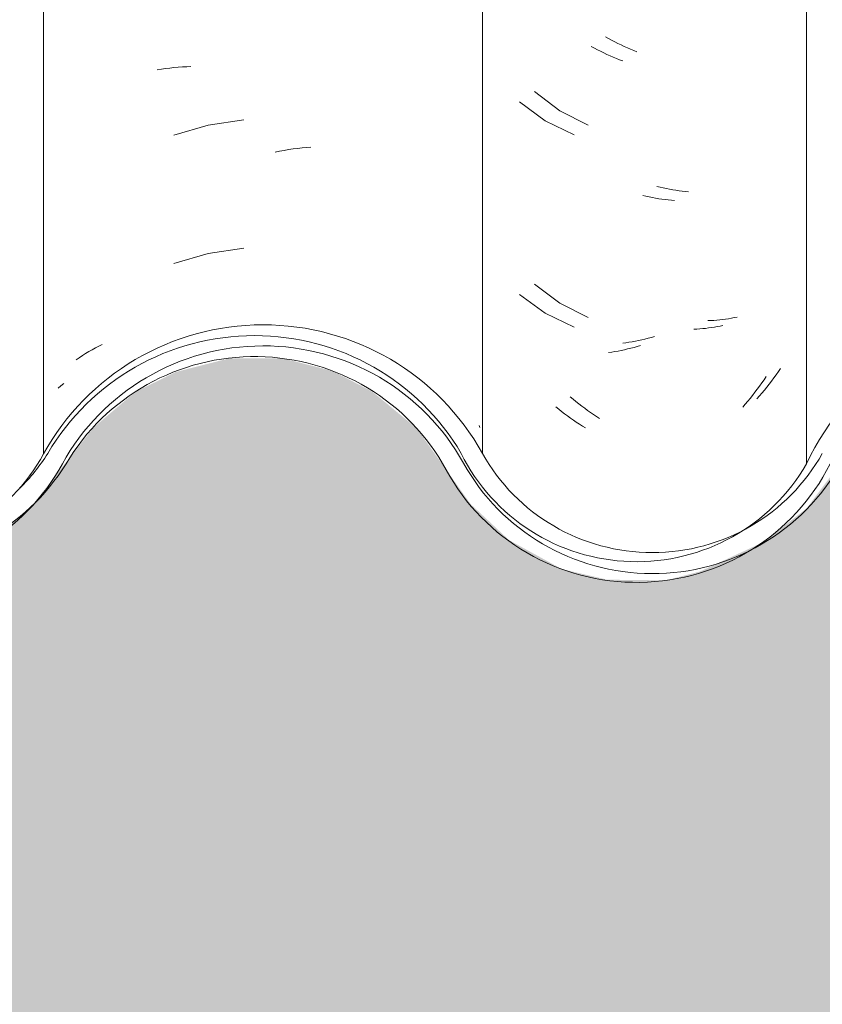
# Model space of a CAD drawing. Header units: metres. Extents: x 10.2 to 107.4, y -18.3 to 5.6.
# Tile 67 of 256: x 16.616 to 16.805, y 2.65 to 2.881. Entities that reach past the tile are written whole.
import ezdxf

# ---------------------------------------------------------------- set-up
doc = ezdxf.new("R2010")
doc.units = ezdxf.units.M
for name, color, linetype, lineweight in [('A-DETL-GENF', 7, 'Continuous', 5), ('A-GLAZ-CWMG', 7, 'Continuous', 5), ('A-WALL', 7, 'Continuous', 5)]:
    doc.layers.add(name, color=color, linetype=linetype, lineweight=lineweight)
pattern_1 = [(0, (32.697, 1.424), (0.4064, 0.10048), [0.01676, -0.28804, 0.01676, -0.28804, -1.626]), (0, (32.697, 1.424), (0.4064, 0.10048), [-0.6096, 0.01676, -0.59284, 0.01676, -0.28804, -0.7112]), (0, (32.697, 1.424), (0.4064, 0.10048), [-1.524, 0.01676, -0.18644, 0.01676, -0.49124]), (120.277, (32.85, 1.474), (-0.2911939, 0.2978186), [0.01663, -0.28565, 0.01663, -1.898]), (120.277, (32.85, 1.474), (-0.2911939, 0.2978186), [-0.3189, -0.28565, 0.01663, -0.58792, -1.008]), (120.277, (32.85, 1.474), (-0.2911939, 0.2978186), [-1.209, 0.01663, -0.28565, 0.01663, -0.68868]), (120.277, (32.85, 1.474), (-0.2911939, 0.2978186), [-1.528, -0.18489, 0.01663, -0.48717]), (239.723, (32.9, 1.675), (-0.11521126, -0.39830183), [0.01663, -0.28565, 0.01663, -1.898]), (239.723, (32.9, 1.675), (-0.11521126, -0.39830183), [-0.3189, -0.28565, 0.01663, -0.58792, -1.008]), (239.723, (32.9, 1.675), (-0.11521126, -0.39830183), [-1.209, 0.01663, -0.28565, 0.01663, -0.68868]), (239.723, (32.9, 1.675), (-0.11521126, -0.39830183), [-1.528, -0.18489, 0.01663, -0.48717])]

# ---------------------------------------------------------------- blocks, each defined once
blk = doc.blocks.new('FP_35-FACHADA 03')
at = {"layer": 'A-GLAZ-CWMG', "color": 9, "true_color": 0xc0c0c0}
for p, q in [((16.65346, 2.8701), (16.65446, 2.87018)), ((16.65446, 2.87018), (16.65546, 2.87024)), ((16.65546, 2.87024), (16.65647, 2.87027)), ((16.64856, 2.86947), (16.64953, 2.86963)), ((16.64953, 2.86963), (16.6505, 2.86978)), ((16.6505, 2.86978), (16.65148, 2.8699)), ((16.65148, 2.8699), (16.65246, 2.87001)), ((16.65246, 2.87001), (16.65346, 2.8701)), ((16.66052, 2.85652), (16.65242, 2.85413)), ((16.66889, 2.85776), (16.66052, 2.85652)), ((16.67625, 2.85018), (16.6773, 2.85039)), ((16.6773, 2.85039), (16.67836, 2.85059)), ((16.67836, 2.85059), (16.67941, 2.85076)), ((16.67941, 2.85076), (16.68046, 2.85091)), ((16.68046, 2.85091), (16.68151, 2.85105)), ((16.68151, 2.85105), (16.68256, 2.85116)), ((16.68256, 2.85116), (16.6836, 2.85126)), ((16.6836, 2.85126), (16.68465, 2.85134)), ((16.66052, 2.82638), (16.65242, 2.82398)), ((16.66889, 2.82762), (16.66052, 2.82638)), ((16.6317, 2.80285), (16.63245, 2.80332)), ((16.63245, 2.80332), (16.63323, 2.80376)), ((16.63323, 2.80376), (16.63401, 2.8042)), ((16.63401, 2.8042), (16.63481, 2.80462)), ((16.63481, 2.80462), (16.63561, 2.80502)), ((16.6295, 2.80139), (16.63022, 2.80189)), ((16.63022, 2.80189), (16.63095, 2.80238)), ((16.63095, 2.80238), (16.6317, 2.80285))]:
    blk.add_line(p, q, dxfattribs=at)
blk = doc.blocks.new('FP_36-FACHADA 03')
at = {"layer": 'A-GLAZ-CWMG', "color": 9, "true_color": 0xc0c0c0}
for p, q in [((16.75456, 2.87684), (16.75383, 2.87725)), ((16.75529, 2.87645), (16.75456, 2.87684)), ((16.75602, 2.87607), (16.75529, 2.87645)), ((16.75676, 2.8757), (16.75602, 2.87607)), ((16.75749, 2.87534), (16.75676, 2.8757)), ((16.75823, 2.875), (16.75749, 2.87534)), ((16.75898, 2.87467), (16.75823, 2.875)), ((16.75972, 2.87435), (16.75898, 2.87467)), ((16.76047, 2.87405), (16.75972, 2.87435)), ((16.76122, 2.87376), (16.76047, 2.87405)), ((16.73713, 2.8644), (16.7431, 2.8599)), ((16.7431, 2.8599), (16.7498, 2.85654)), ((16.76666, 2.84194), (16.7659, 2.84213)), ((16.76741, 2.84177), (16.76666, 2.84194)), ((16.76816, 2.8416), (16.76741, 2.84177)), ((16.76891, 2.84146), (16.76816, 2.8416)), ((16.76965, 2.84132), (16.76891, 2.84146)), ((16.7704, 2.8412), (16.76965, 2.84132)), ((16.77114, 2.84109), (16.7704, 2.8412)), ((16.77188, 2.841), (16.77114, 2.84109)), ((16.77262, 2.84092), (16.77188, 2.841)), ((16.77336, 2.84085), (16.77262, 2.84092)), ((16.73713, 2.81919), (16.7431, 2.81468)), ((16.7431, 2.81468), (16.7498, 2.81133)), ((16.77859, 2.81061), (16.77788, 2.81059)), ((16.7793, 2.81066), (16.77859, 2.81061)), ((16.78, 2.81071), (16.7793, 2.81066)), ((16.7807, 2.81078), (16.78, 2.81071)), ((16.78139, 2.81085), (16.7807, 2.81078)), ((16.78207, 2.81095), (16.78139, 2.81085)), ((16.78275, 2.81105), (16.78207, 2.81095)), ((16.78342, 2.81117), (16.78275, 2.81105)), ((16.78409, 2.81129), (16.78342, 2.81117)), ((16.78475, 2.81143), (16.78409, 2.81129)), ((16.75936, 2.80551), (16.75862, 2.8054)), ((16.76011, 2.80563), (16.75936, 2.80551)), ((16.76086, 2.80577), (16.76011, 2.80563)), ((16.76161, 2.80592), (16.76086, 2.80577)), ((16.76236, 2.80608), (16.76161, 2.80592)), ((16.76311, 2.80626), (16.76236, 2.80608)), ((16.76386, 2.80645), (16.76311, 2.80626)), ((16.76461, 2.80665), (16.76386, 2.80645)), ((16.76536, 2.80687), (16.76461, 2.80665)), ((16.75862, 2.8054), (16.75788, 2.8053)), ((16.79447, 2.79861), (16.79394, 2.79786)), ((16.79498, 2.79937), (16.79447, 2.79861)), ((16.79287, 2.79639), (16.79231, 2.79568)), ((16.79341, 2.79712), (16.79287, 2.79639)), ((16.79394, 2.79786), (16.79341, 2.79712)), ((16.79118, 2.79427), (16.7906, 2.79358)), ((16.79175, 2.79497), (16.79118, 2.79427)), ((16.79231, 2.79568), (16.79175, 2.79497)), ((16.74622, 2.79211), (16.74555, 2.79267)), ((16.74689, 2.79157), (16.74622, 2.79211)), ((16.74757, 2.79103), (16.74689, 2.79157)), ((16.79001, 2.7929), (16.78942, 2.79223)), ((16.7906, 2.79358), (16.79001, 2.7929)), ((16.74826, 2.79051), (16.74757, 2.79103)), ((16.74895, 2.79), (16.74826, 2.79051)), ((16.74964, 2.7895), (16.74895, 2.79)), ((16.75034, 2.78901), (16.74964, 2.7895)), ((16.75105, 2.78854), (16.75034, 2.78901)), ((16.75176, 2.78808), (16.75105, 2.78854)), ((16.75247, 2.78763), (16.75176, 2.78808))]:
    blk.add_line(p, q, dxfattribs=at)
blk = doc.blocks.new('Rectangular Mullion - Telha Fibrocimento - Ondulada-V25-FACHADA 03')
at = {"layer": 'A-GLAZ-CWMG', "true_color": 0xc0c0c0}
h = blk.add_hatch(dxfattribs=at)
h.set_pattern_fill('FP_2', color=9, style=0, pattern_type=2)
h.set_pattern_definition(pattern_1)
h.paths.add_polyline_path([(16.38005, 2.75375), (16.38083, 2.75576), (16.38602, 2.75473), (16.38183, 2.75404)])
h.paths.add_polyline_path([(16.17445, 2.7675), (16.17521, 2.76815), (16.17409, 2.76918), (16.17431, 2.76817)])
h.paths.add_polyline_path([(16.06584, 2.76684), (16.06584, 2.76765), (16.06604, 2.76747)])
h.paths.add_polyline_path([(16.20276, 2.7494), (16.21507, 2.74958), (16.22697, 2.75269), (16.23897, 2.75963), (16.23963, 2.76023), (16.23777, 2.76393), (16.24683, 2.76678), (16.24249, 2.7682), (16.24683, 2.7726), (16.25, 2.77696), (16.25365, 2.77698), (16.26304, 2.78967), (16.27139, 2.79709), (16.28547, 2.80393), (16.29662, 2.8067), (16.31041, 2.8067), (16.32453, 2.80298), (16.33625, 2.79664), (16.34572, 2.78833), (16.36029, 2.76733), (16.37001, 2.75901), (16.38186, 2.75331), (16.39238, 2.75085), (16.40394, 2.75081), (16.41572, 2.75364), (16.42647, 2.75917), (16.4362, 2.76797), (16.44993, 2.78734), (16.46136, 2.79661), (16.47286, 2.80202), (16.48445, 2.80461), (16.49816, 2.80421), (16.51106, 2.80055), (16.52042, 2.79576), (16.53014, 2.78739), (16.54518, 2.7667), (16.55447, 2.75901), (16.56592, 2.7536), (16.57644, 2.75119), (16.5879, 2.75118), (16.60014, 2.75427), (16.61126, 2.76031), (16.61407, 2.76336), (16.60696, 2.7586), (16.59605, 2.75427), (16.59534, 2.75676), (16.59119, 2.75365), (16.58291, 2.75262), (16.5686, 2.75476), (16.56501, 2.75617), (16.56592, 2.75866), (16.56521, 2.75902), (16.55937, 2.76203), (16.55748, 2.75922), (16.54572, 2.7684), (16.53828, 2.77738), (16.54193, 2.77941), (16.53378, 2.79078), (16.52313, 2.79992), (16.50876, 2.80673), (16.49646, 2.80955), (16.48278, 2.8095), (16.4691, 2.80614), (16.45661, 2.79967), (16.44531, 2.78943), (16.43171, 2.77022), (16.42351, 2.76315), (16.41357, 2.75816), (16.40326, 2.75571), (16.38958, 2.75576), (16.38703, 2.75489), (16.38623, 2.75728), (16.38005, 2.7593), (16.37221, 2.7634), (16.36408, 2.77055), (16.34935, 2.79173), (16.33609, 2.80257), (16.32347, 2.80866), (16.30979, 2.81176), (16.29468, 2.81143), (16.28011, 2.80743), (16.26587, 2.79899), (16.25496, 2.78791), (16.24548, 2.77351), (16.24151, 2.7682), (16.23302, 2.76122), (16.22298, 2.75642), (16.21253, 2.75377), (16.2139, 2.75151), (16.20576, 2.75152), (16.19382, 2.75449), (16.1835, 2.75975), (16.17445, 2.7675), (16.17189, 2.77185), (16.16819, 2.77748), (16.16749, 2.77712), (16.16632, 2.77874), (16.16693, 2.77941), (16.15795, 2.79064), (16.15762, 2.78947), (16.15042, 2.79561), (16.13908, 2.80136), (16.12669, 2.80431), (16.12669, 2.80599), (16.11838, 2.80707), (16.10388, 2.80519), (16.1006, 2.80384), (16.10156, 2.80129), (16.09054, 2.79564), (16.09024, 2.79956), (16.0884, 2.79817), (16.09024, 2.79549), (16.08081, 2.78737), (16.07849, 2.79053), (16.06983, 2.77941), (16.07473, 2.7824), (16.07325, 2.77693), (16.06946, 2.77895), (16.06232, 2.77031), (16.05273, 2.76336), (16.0417, 2.75901), (16.02991, 2.75752), (16.01694, 2.75948), (16.00676, 2.7636), (15.99722, 2.77065), (15.98239, 2.78852), (15.98893, 2.77941), (15.98561, 2.77699), (15.99516, 2.76595), (16.00474, 2.75902), (16.00637, 2.76203), (16.01223, 2.75901), (16.01292, 2.75866), (16.01217, 2.7561), (16.0187, 2.75401), (16.03001, 2.75261), (16.03819, 2.75365), (16.04234, 2.75676), (16.04305, 2.75427), (16.05526, 2.75912), (16.06584, 2.76684), (16.08228, 2.78721), (16.09061, 2.79404), (16.10312, 2.79966), (16.11394, 2.80187), (16.12518, 2.8017), (16.13683, 2.79874), (16.14746, 2.79318), (16.15649, 2.78531), (16.17193, 2.76441), (16.181, 2.75706), (16.19305, 2.75162), (16.20125, 2.74974)])
h.paths.add_polyline_path([(16.67138, 2.80707), (16.66857, 2.80429), (16.67488, 2.80431), (16.67377, 2.80519)])
h.paths.add_polyline_path([(16.7669, 2.75151), (16.76464, 2.75416), (16.76574, 2.75425), (16.77737, 2.75706), (16.78072, 2.75892), (16.77024, 2.75642), (16.75876, 2.75659), (16.74713, 2.75986), (16.73938, 2.76379), (16.73083, 2.77128), (16.71656, 2.79087), (16.70628, 2.79967), (16.69208, 2.8064), (16.67969, 2.80921), (16.66638, 2.80919), (16.65139, 2.80519), (16.64044, 2.79958), (16.62992, 2.79053), (16.62079, 2.77693), (16.62283, 2.77875), (16.62625, 2.77693), (16.62773, 2.7824), (16.62283, 2.77941), (16.63195, 2.79053), (16.63381, 2.78737), (16.64324, 2.79549), (16.6414, 2.79817), (16.64337, 2.79958), (16.64361, 2.79568), (16.65456, 2.80129), (16.6536, 2.80384), (16.65796, 2.80533), (16.67259, 2.80691), (16.6799, 2.80596), (16.68009, 2.80421), (16.69388, 2.80045), (16.70342, 2.79561), (16.71062, 2.78947), (16.71119, 2.79064), (16.71989, 2.77936), (16.71932, 2.77874), (16.72049, 2.77712), (16.72143, 2.77712), (16.72745, 2.7675), (16.73816, 2.75891), (16.74898, 2.75388), (16.75946, 2.75152), (16.76529, 2.75151)])
h.paths.add_polyline_path([(15.86057, 2.75171), (15.87427, 2.75363), (15.8861, 2.75847), (15.89668, 2.76648), (15.91248, 2.7861), (15.92222, 2.79309), (15.93341, 2.79745), (15.94535, 2.79892), (15.95806, 2.7971), (15.97013, 2.79178), (15.97714, 2.78739), (15.9665, 2.79623), (15.95427, 2.80202), (15.94473, 2.80384), (15.93142, 2.80202), (15.91737, 2.79572), (15.9083, 2.78894), (15.8926, 2.76944), (15.88258, 2.76226), (15.86674, 2.75571), (15.86057, 2.75312)])
h.paths.add_polyline_path([(16.92852, 2.75178), (16.93483, 2.75331), (16.93305, 2.75375), (16.9273, 2.75676), (16.91585, 2.75706), (16.90504, 2.76006), (16.89743, 2.7638), (16.88909, 2.77073), (16.87651, 2.78786), (16.86855, 2.79465), (16.85773, 2.79975), (16.84839, 2.80184), (16.83641, 2.80135), (16.82823, 2.79911), (16.82439, 2.79709), (16.8141, 2.78786), (16.80661, 2.77693), (16.80297, 2.77693), (16.79848, 2.77075), (16.79525, 2.768), (16.79962, 2.76659), (16.79031, 2.76379), (16.79263, 2.76023), (16.79162, 2.75892), (16.79451, 2.7609), (16.80273, 2.7682), (16.81454, 2.78446), (16.82161, 2.79052), (16.82993, 2.79475), (16.83903, 2.79693), (16.84897, 2.79679), (16.85919, 2.79388), (16.8658, 2.79052), (16.87288, 2.78446), (16.88536, 2.76744), (16.89443, 2.75983), (16.90718, 2.75401), (16.9178, 2.75178), (16.92521, 2.75178)])
h.paths.add_polyline_path([(16.93305, 2.75375), (16.93902, 2.75473), (16.93383, 2.75576)])
h.paths.add_polyline_path([(16.94009, 2.75451), (16.9507, 2.75983), (16.95978, 2.76744), (16.96657, 2.77718), (16.96314, 2.78059), (16.95626, 2.77111), (16.94884, 2.76456), (16.93923, 2.75948), (16.93487, 2.75836), (16.93973, 2.75662), (16.93988, 2.75574)])
h.paths.add_polyline_path([(16.58741, 2.75501), (16.59099, 2.75698), (16.58727, 2.75609)])
h.paths.add_polyline_path([(16.03441, 2.75501), (16.03434, 2.7561), (16.03637, 2.75609), (16.0349, 2.75528)])
h.paths.add_polyline_path([(16.61884, 2.76684), (16.61884, 2.76765), (16.61559, 2.77004)])
h.paths.add_polyline_path([(16.72745, 2.7675), (16.72745, 2.76885), (16.72821, 2.76815)])
h.paths.add_polyline_path([(16.11557, 2.80429), (16.11838, 2.80707), (16.12189, 2.8043), (16.11838, 2.80429)])
at = {"layer": 'A-GLAZ-CWMG'}
for p, q in [((16.62185, 2.77928), (16.62185, 4.13453)), ((16.72493, 2.77941), (16.72493, 4.13466))]:
    blk.add_line(p, q, dxfattribs=at)
for centre, major_axis, start_param, end_param in [((16.67342, 2.75157), (0.05869, 0), 0.500225, 2.643944), ((16.67342, 2.75157), (0.05369, 0), 0.502013, 2.643685), ((16.58193, 2.80069), (0.04542, 0), 3.635147, 5.786308), ((16.76485, 2.8012), (0.0456, 0), 3.645908, 5.77887), ((16.58193, 2.80069), (0.05042, 0), 3.63698, 5.786507), ((16.76485, 2.8012), (0.0506, 0), 3.643606, 5.776805)]:
    blk.add_ellipse(centre, major_axis=major_axis, ratio=0.988936, start_param=start_param, end_param=end_param, dxfattribs=at)
for name in ['FP_35-FACHADA 03', 'FP_36-FACHADA 03']:
    blk.add_blockref(name, (0, 0), dxfattribs=at)
blk = doc.blocks.new('FP_42-FACHADA 03')
at = {"layer": 'A-GLAZ-CWMG', "color": 9, "true_color": 0xc0c0c0}
for p, q in [((16.6253, 2.79471), (16.62593, 2.79528)), ((16.62593, 2.79528), (16.62657, 2.79585))]:
    blk.add_line(p, q, dxfattribs=at)
blk = doc.blocks.new('FP_43-FACHADA 03')
at = {"layer": 'A-GLAZ-CWMG', "color": 9, "true_color": 0xc0c0c0}
for p, q in [((16.75123, 2.87461), (16.7505, 2.87501)), ((16.75196, 2.87422), (16.75123, 2.87461)), ((16.7527, 2.87385), (16.75196, 2.87422)), ((16.75343, 2.87349), (16.7527, 2.87385)), ((16.75417, 2.87314), (16.75343, 2.87349)), ((16.75492, 2.8728), (16.75417, 2.87314)), ((16.75566, 2.87248), (16.75492, 2.8728)), ((16.75641, 2.87217), (16.75566, 2.87248)), ((16.75716, 2.87188), (16.75641, 2.87217)), ((16.75791, 2.8716), (16.75716, 2.87188)), ((16.73367, 2.86196), (16.7397, 2.85753)), ((16.7397, 2.85753), (16.74645, 2.85425)), ((16.76335, 2.83983), (16.7626, 2.84001)), ((16.7641, 2.83966), (16.76335, 2.83983)), ((16.76485, 2.8395), (16.7641, 2.83966)), ((16.7656, 2.83936), (16.76485, 2.8395)), ((16.76635, 2.83923), (16.7656, 2.83936)), ((16.76709, 2.83912), (16.76635, 2.83923)), ((16.76783, 2.83902), (16.76709, 2.83912)), ((16.76858, 2.83893), (16.76783, 2.83902)), ((16.76931, 2.83886), (16.76858, 2.83893)), ((16.77005, 2.83879), (16.76931, 2.83886)), ((16.73367, 2.81675), (16.7397, 2.81231)), ((16.7397, 2.81231), (16.74645, 2.80904)), ((16.77528, 2.8086), (16.77457, 2.80857)), ((16.77598, 2.80865), (16.77528, 2.8086)), ((16.77668, 2.80871), (16.77598, 2.80865)), ((16.77737, 2.80878), (16.77668, 2.80871)), ((16.77806, 2.80886), (16.77737, 2.80878)), ((16.77875, 2.80896), (16.77806, 2.80886)), ((16.77942, 2.80907), (16.77875, 2.80896)), ((16.78009, 2.80919), (16.77942, 2.80907)), ((16.78076, 2.80932), (16.78009, 2.80919)), ((16.78142, 2.80946), (16.78076, 2.80932)), ((16.7553, 2.80321), (16.75456, 2.80311)), ((16.75605, 2.80332), (16.7553, 2.80321)), ((16.75679, 2.80345), (16.75605, 2.80332)), ((16.75754, 2.8036), (16.75679, 2.80345)), ((16.75829, 2.80376), (16.75754, 2.8036)), ((16.75904, 2.80393), (16.75829, 2.80376)), ((16.7598, 2.80411), (16.75904, 2.80393)), ((16.76055, 2.80431), (16.7598, 2.80411)), ((16.7613, 2.80452), (16.76055, 2.80431)), ((16.76205, 2.80474), (16.7613, 2.80452)), ((16.7911, 2.7967), (16.79058, 2.79595)), ((16.79161, 2.79746), (16.7911, 2.7967)), ((16.78951, 2.79447), (16.78896, 2.79375)), ((16.79005, 2.79521), (16.78951, 2.79447)), ((16.79058, 2.79595), (16.79005, 2.79521)), ((16.78725, 2.79164), (16.78666, 2.79096)), ((16.78783, 2.79233), (16.78725, 2.79164)), ((16.7884, 2.79304), (16.78783, 2.79233)), ((16.78896, 2.79375), (16.7884, 2.79304)), ((16.74285, 2.78979), (16.74218, 2.79034)), ((16.74353, 2.78925), (16.74285, 2.78979)), ((16.74421, 2.78872), (16.74353, 2.78925)), ((16.78666, 2.79096), (16.78607, 2.79029)), ((16.7449, 2.7882), (16.74421, 2.78872)), ((16.74559, 2.7877), (16.7449, 2.7882)), ((16.74629, 2.78721), (16.74559, 2.7877)), ((16.74699, 2.78673), (16.74629, 2.78721)), ((16.72432, 2.78551), (16.72415, 2.78596)), ((16.7477, 2.78627), (16.74699, 2.78673)), ((16.74842, 2.78582), (16.7477, 2.78627)), ((16.74913, 2.78538), (16.74842, 2.78582))]:
    blk.add_line(p, q, dxfattribs=at)
blk = doc.blocks.new('Rectangular Mullion - Telha Fibrocimento - Ondulada-V38-FACHADA 03')
at = {"layer": 'A-GLAZ-CWMG', "true_color": 0xc0c0c0}
h = blk.add_hatch(dxfattribs=at)
h.set_pattern_fill('FP_2', color=9, style=0, pattern_type=2)
h.set_pattern_definition(pattern_1)
h.paths.add_polyline_path([(16.93305, 2.75375), (16.93383, 2.75576), (16.93902, 2.75473), (16.93483, 2.75404)])
h.paths.add_polyline_path([(16.72745, 2.7675), (16.72821, 2.76815), (16.72709, 2.76918), (16.72731, 2.76817)])
h.paths.add_polyline_path([(16.61884, 2.76684), (16.61884, 2.76765), (16.61904, 2.76747)])
h.paths.add_polyline_path([(16.75576, 2.7494), (16.76807, 2.74958), (16.77997, 2.75269), (16.79197, 2.75963), (16.79263, 2.76023), (16.79077, 2.76393), (16.79983, 2.76678), (16.79549, 2.7682), (16.79983, 2.7726), (16.803, 2.77696), (16.80665, 2.77698), (16.81604, 2.78967), (16.826, 2.79794), (16.83847, 2.80393), (16.84962, 2.8067), (16.86341, 2.8067), (16.87753, 2.80298), (16.88945, 2.79647), (16.89872, 2.78833), (16.91329, 2.76733), (16.92234, 2.75936), (16.93483, 2.75331), (16.94538, 2.75085), (16.95694, 2.75081), (16.96872, 2.75364), (16.97947, 2.75917), (16.9892, 2.76797), (17.00293, 2.78734), (17.01436, 2.79661), (17.02586, 2.80202), (17.03745, 2.80461), (17.05116, 2.80421), (17.06406, 2.80055), (17.07342, 2.79576), (17.08314, 2.78739), (17.09818, 2.7667), (17.10744, 2.75902), (17.11892, 2.7536), (17.12944, 2.75119), (17.14324, 2.75175), (17.15314, 2.75427), (17.16426, 2.76031), (17.16707, 2.76336), (17.15996, 2.7586), (17.14905, 2.75427), (17.14834, 2.75676), (17.14324, 2.75353), (17.13591, 2.75262), (17.1216, 2.75476), (17.11801, 2.75617), (17.11892, 2.75866), (17.11821, 2.75902), (17.11237, 2.76203), (17.11048, 2.75922), (17.09872, 2.7684), (17.09128, 2.77738), (17.09493, 2.77941), (17.08678, 2.79078), (17.07613, 2.79992), (17.06198, 2.80668), (17.04946, 2.80955), (17.03578, 2.8095), (17.0221, 2.80614), (17.00961, 2.79967), (16.9986, 2.78985), (16.98462, 2.77015), (16.97651, 2.76315), (16.96648, 2.75814), (16.95626, 2.75571), (16.94258, 2.75576), (16.94003, 2.75489), (16.93923, 2.75728), (16.93305, 2.7593), (16.92521, 2.7634), (16.91708, 2.77055), (16.90235, 2.79173), (16.88909, 2.80257), (16.87647, 2.80866), (16.86279, 2.81176), (16.84768, 2.81143), (16.83311, 2.80743), (16.81887, 2.79899), (16.80807, 2.78808), (16.79848, 2.77351), (16.79428, 2.768), (16.78602, 2.76122), (16.77598, 2.75642), (16.76553, 2.75377), (16.7669, 2.75151), (16.75876, 2.75152), (16.74682, 2.75449), (16.7365, 2.75975), (16.72745, 2.7675), (16.72489, 2.77185), (16.72119, 2.77748), (16.72049, 2.77712), (16.71932, 2.77874), (16.71993, 2.77941), (16.71095, 2.79064), (16.71062, 2.78947), (16.70342, 2.79561), (16.69208, 2.80136), (16.67969, 2.80431), (16.67969, 2.80599), (16.67138, 2.80707), (16.65688, 2.80519), (16.6536, 2.80384), (16.65456, 2.80129), (16.64354, 2.79564), (16.64324, 2.79956), (16.6414, 2.79817), (16.64324, 2.79549), (16.63381, 2.78737), (16.63149, 2.79053), (16.62283, 2.77941), (16.62773, 2.7824), (16.62625, 2.77693), (16.62246, 2.77895), (16.61532, 2.77031), (16.60393, 2.76265), (16.5947, 2.75901), (16.58291, 2.75752), (16.56994, 2.75948), (16.55976, 2.7636), (16.55022, 2.77065), (16.53539, 2.78852), (16.54193, 2.77941), (16.53861, 2.77699), (16.54816, 2.76595), (16.55774, 2.75902), (16.55937, 2.76203), (16.56523, 2.75901), (16.56592, 2.75866), (16.56517, 2.7561), (16.5717, 2.75401), (16.58301, 2.75261), (16.59119, 2.75365), (16.59534, 2.75676), (16.59605, 2.75427), (16.60826, 2.75912), (16.61884, 2.76684), (16.63565, 2.78752), (16.64361, 2.79404), (16.65612, 2.79966), (16.66694, 2.80187), (16.68032, 2.80116), (16.68983, 2.79874), (16.70046, 2.79318), (16.70949, 2.78531), (16.72493, 2.76441), (16.734, 2.75706), (16.74605, 2.75162), (16.75425, 2.74974)])
h.paths.add_polyline_path([(17.22438, 2.80707), (17.22157, 2.80429), (17.22788, 2.80431), (17.22677, 2.80519)])
h.paths.add_polyline_path([(17.3199, 2.75151), (17.31764, 2.75416), (17.31829, 2.75416), (17.33037, 2.75706), (17.33359, 2.75889), (17.32324, 2.75642), (17.31176, 2.75659), (17.30013, 2.75986), (17.29238, 2.76379), (17.28421, 2.77075), (17.26956, 2.79087), (17.25928, 2.79967), (17.24508, 2.8064), (17.23269, 2.80921), (17.21938, 2.80919), (17.20583, 2.80592), (17.19344, 2.79958), (17.18292, 2.79053), (17.17379, 2.77693), (17.17583, 2.77875), (17.17925, 2.77693), (17.18073, 2.7824), (17.17583, 2.77941), (17.18495, 2.79053), (17.18681, 2.78737), (17.19624, 2.79549), (17.1944, 2.79817), (17.19637, 2.79958), (17.19661, 2.79568), (17.20756, 2.80129), (17.20669, 2.80388), (17.21096, 2.80533), (17.22559, 2.80691), (17.2329, 2.80596), (17.23309, 2.80421), (17.24688, 2.80045), (17.25642, 2.79561), (17.26362, 2.78947), (17.26419, 2.79064), (17.27289, 2.77936), (17.27232, 2.77874), (17.27349, 2.77712), (17.27443, 2.77712), (17.28045, 2.7675), (17.29116, 2.75891), (17.30198, 2.75388), (17.31246, 2.75152), (17.31829, 2.75151)])
h.paths.add_polyline_path([(16.41357, 2.75171), (16.42678, 2.75343), (16.4391, 2.75847), (16.44968, 2.76648), (16.46548, 2.7861), (16.47522, 2.79309), (16.48641, 2.79745), (16.49835, 2.79892), (16.51106, 2.7971), (16.52313, 2.79178), (16.53014, 2.78739), (16.5195, 2.79623), (16.50727, 2.80202), (16.49773, 2.80384), (16.48442, 2.80202), (16.47037, 2.79572), (16.46002, 2.78734), (16.44531, 2.76922), (16.43558, 2.76226), (16.41974, 2.75571), (16.41357, 2.75312)])
h.paths.add_polyline_path([(17.48152, 2.75178), (17.48783, 2.75331), (17.48605, 2.75375), (17.4803, 2.75676), (17.46885, 2.75706), (17.45804, 2.76006), (17.45043, 2.7638), (17.44209, 2.77073), (17.42876, 2.7885), (17.42155, 2.79465), (17.41219, 2.7994), (17.40139, 2.80184), (17.38941, 2.80135), (17.38123, 2.79911), (17.37739, 2.79709), (17.3671, 2.78786), (17.35961, 2.77693), (17.35597, 2.77693), (17.35148, 2.77075), (17.34825, 2.768), (17.35262, 2.76659), (17.34331, 2.76379), (17.34563, 2.76023), (17.34462, 2.75892), (17.34789, 2.76122), (17.35573, 2.7682), (17.36754, 2.78446), (17.37461, 2.79052), (17.38293, 2.79475), (17.39203, 2.79693), (17.40197, 2.79679), (17.41219, 2.79388), (17.4188, 2.79052), (17.42588, 2.78446), (17.43836, 2.76744), (17.44743, 2.75983), (17.46018, 2.75401), (17.4708, 2.75178), (17.47821, 2.75178)])
h.paths.add_polyline_path([(17.48605, 2.75375), (17.49202, 2.75473), (17.48683, 2.75576)])
h.paths.add_polyline_path([(17.49309, 2.75451), (17.5037, 2.75983), (17.51278, 2.76744), (17.51982, 2.77693), (17.51614, 2.78059), (17.50926, 2.77111), (17.50184, 2.76456), (17.49221, 2.75947), (17.48787, 2.75836), (17.49273, 2.75662), (17.49288, 2.75574)])
h.paths.add_polyline_path([(16.58741, 2.75501), (16.58734, 2.7561), (16.58937, 2.75609), (16.5879, 2.75528)])
h.paths.add_polyline_path([(17.14041, 2.75501), (17.14324, 2.7568), (17.14027, 2.75609)])
h.paths.add_polyline_path([(17.17184, 2.76684), (17.17184, 2.76765), (17.16859, 2.77004)])
h.paths.add_polyline_path([(17.28045, 2.7675), (17.28045, 2.76885), (17.28121, 2.76815)])
h.paths.add_polyline_path([(16.66857, 2.80429), (16.67138, 2.80707), (16.67489, 2.8043), (16.67138, 2.80429)])
at = {"layer": 'A-GLAZ-CWMG'}
blk.add_line((16.80108, 2.77698), (16.80108, 4.13223), dxfattribs=at)
for centre, major_axis, start_param, end_param in [((16.8566, 2.75157), (0.06118, 0), 0.478163, 2.708177), ((16.67138, 2.75157), (0.05612, 0), 0.525465, 2.616128), ((16.67138, 2.75157), (0.05114, 0), 0.49447, 2.616374), ((16.58291, 2.80408), (0.04708, 0), 5.499318, 5.724685), ((16.76115, 2.79935), (0.04589, 0), 3.596619, 5.767598), ((16.58291, 2.80408), (0.05205, 0), 3.701092, 5.7276), ((16.76115, 2.79935), (0.0508, 0), 3.634676, 5.820528)]:
    blk.add_ellipse(centre, major_axis=major_axis, ratio=0.988936, start_param=start_param, end_param=end_param, dxfattribs=at)
for name in ['FP_42-FACHADA 03', 'FP_43-FACHADA 03']:
    blk.add_blockref(name, (0, 0), dxfattribs=at)

msp = doc.modelspace()

# ---------------------------------------------------------------- hatches: boundary and pattern name
at = {"layer": 'A-DETL-GENF', "true_color": 0xdbcc9e}
h = msp.add_hatch(color=9, dxfattribs=at)
h.paths.add_polyline_path([(15.48304, 2.62), (18.23504, 2.62), (18.23504, 2.68), (11.23504, 2.68), (11.23504, 2.62), (15.47004, 2.62)])
h.paths.add_polyline_path([(11.43286, 4.62375), (14.27494, 4.62375), (14.27494, 4.80375), (14.11994, 4.80375), (14.11974, 4.71375), (11.33555, 4.71375), (11.33555, 4.62375), (11.39004, 4.62375)])
at = {"layer": 'A-WALL', "true_color": 0xdbcc9e}
msp.add_hatch(color=9, dxfattribs=at).paths.add_polyline_path([(15.3331, 2.68), (18.08004, 2.68), (18.08004, 2.80421), (18.07282, 2.80421), (18.07282, 2.77693), (18.06578, 2.76744), (18.05484, 2.7589), (18.04523, 2.75431), (18.03452, 2.75178), (18.02262, 2.75178), (18.01104, 2.75451), (18.00043, 2.75983), (17.99136, 2.76744), (17.97888, 2.78446), (17.9718, 2.79052), (17.96348, 2.79475), (17.95439, 2.79693), (17.94445, 2.79679), (17.93423, 2.79388), (17.92761, 2.79052), (17.92054, 2.78446), (17.9081, 2.76733), (17.89762, 2.75892), (17.88672, 2.75386), (17.8762, 2.7515), (17.86476, 2.75152), (17.85313, 2.75433), (17.84118, 2.76088), (17.83345, 2.7675), (17.81908, 2.78737), (17.80942, 2.79561), (17.79808, 2.80136), (17.78569, 2.80421), (17.77266, 2.80421), (17.75883, 2.8004), (17.74924, 2.79549), (17.73962, 2.78721), (17.72531, 2.76724), (17.71428, 2.75844), (17.70379, 2.75356), (17.69323, 2.75118), (17.68189, 2.75119), (17.67022, 2.75401), (17.65955, 2.75948), (17.6505, 2.76728), (17.63614, 2.78739), (17.62642, 2.79576), (17.61498, 2.80161), (17.60246, 2.80421), (17.58739, 2.80408), (17.5751, 2.80058), (17.56563, 2.79572), (17.55593, 2.78734), (17.54158, 2.76709), (17.53247, 2.75917), (17.51984, 2.75319), (17.50922, 2.75081), (17.49782, 2.75085), (17.48783, 2.75327), (17.48152, 2.75178), (17.46962, 2.75178), (17.45804, 2.75451), (17.44743, 2.75983), (17.43836, 2.76744), (17.42588, 2.78446), (17.4188, 2.79052), (17.41048, 2.79475), (17.40139, 2.79693), (17.39145, 2.79679), (17.38123, 2.79388), (17.37297, 2.78911), (17.36725, 2.78407), (17.35408, 2.76647), (17.3438, 2.75851), (17.32909, 2.75168), (17.32107, 2.74958), (17.30725, 2.74974), (17.29661, 2.75222), (17.28421, 2.75902), (17.27516, 2.7675), (17.26249, 2.78531), (17.25235, 2.79376), (17.24283, 2.79874), (17.23118, 2.8017), (17.21832, 2.8017), (17.20583, 2.79851), (17.19624, 2.79374), (17.18662, 2.7855), (17.17184, 2.76683), (17.16126, 2.75842), (17.15079, 2.75356), (17.14023, 2.75118), (17.12889, 2.75119), (17.1168, 2.75422), (17.10655, 2.75948), (17.0975, 2.76728), (17.08314, 2.78671), (17.07342, 2.7934), (17.06198, 2.79757), (17.05073, 2.79885), (17.03742, 2.79668), (17.02822, 2.79309), (17.01848, 2.7861), (16.99903, 2.76372), (16.9921, 2.75847), (16.97824, 2.75323), (16.96657, 2.75171), (16.96657, 2.75312), (16.95622, 2.75081), (16.94482, 2.75085), (16.93483, 2.75327), (16.92852, 2.75178), (16.91662, 2.75178), (16.90504, 2.75451), (16.89443, 2.75983), (16.88536, 2.76744), (16.87288, 2.78446), (16.8658, 2.79052), (16.85748, 2.79475), (16.84839, 2.79693), (16.83845, 2.79679), (16.82823, 2.79388), (16.81997, 2.78911), (16.81425, 2.78407), (16.80108, 2.76647), (16.7908, 2.75851), (16.77609, 2.75168), (16.76807, 2.74958), (16.75425, 2.74974), (16.74361, 2.75222), (16.73121, 2.75902), (16.72216, 2.7675), (16.70949, 2.78531), (16.6991, 2.79389), (16.68983, 2.79874), (16.67818, 2.8017), (16.66532, 2.8017), (16.65283, 2.79851), (16.64324, 2.79374), (16.63362, 2.7855), (16.61884, 2.76683), (16.60826, 2.75842), (16.59779, 2.75356), (16.58723, 2.75118), (16.57589, 2.75119), (16.5638, 2.75422), (16.55355, 2.75948), (16.5445, 2.76728), (16.53014, 2.78671), (16.52042, 2.7934), (16.50876, 2.7976), (16.49773, 2.79885), (16.48442, 2.79668), (16.47522, 2.79309), (16.46548, 2.7861), (16.44603, 2.76372), (16.43829, 2.75814), (16.42524, 2.75323), (16.41357, 2.75171), (16.41357, 2.75312), (16.40322, 2.75081), (16.39182, 2.75085), (16.38183, 2.75327), (16.37552, 2.75178), (16.36362, 2.75178), (16.35204, 2.75451), (16.34143, 2.75983), (16.33236, 2.76744), (16.31841, 2.78572), (16.3128, 2.79052), (16.30448, 2.79475), (16.29539, 2.79693), (16.28545, 2.79679), (16.27523, 2.79388), (16.26697, 2.78911), (16.26125, 2.78407), (16.24808, 2.76647), (16.2378, 2.75851), (16.22309, 2.75168), (16.21507, 2.74958), (16.20125, 2.74974), (16.19061, 2.75222), (16.17821, 2.75902), (16.16916, 2.7675), (16.15649, 2.78531), (16.14635, 2.79376), (16.13683, 2.79874), (16.12518, 2.8017), (16.11232, 2.8017), (16.09983, 2.79851), (16.09024, 2.79374), (16.08062, 2.7855), (16.06584, 2.76683), (16.05526, 2.75842), (16.04479, 2.75356), (16.03423, 2.75118), (16.02289, 2.75119), (16.0108, 2.75422), (16.00055, 2.75948), (15.9915, 2.76728), (15.97714, 2.78671), (15.96742, 2.7934), (15.95598, 2.79757), (15.94473, 2.79885), (15.93142, 2.79668), (15.92222, 2.79309), (15.91248, 2.7861), (15.89303, 2.76372), (15.8861, 2.75847), (15.87224, 2.75323), (15.86057, 2.75171), (15.86057, 2.75312), (15.85022, 2.75081), (15.83882, 2.75085), (15.82705, 2.75375), (15.81634, 2.75936), (15.80729, 2.76733), (15.79272, 2.78833), (15.78253, 2.79727), (15.77047, 2.80353), (15.76766, 2.80421), (15.73362, 2.80421), (15.73041, 2.80342), (15.71839, 2.79709), (15.70825, 2.78808), (15.69383, 2.76678), (15.68392, 2.75808), (15.67397, 2.75269), (15.66207, 2.74958), (15.64825, 2.74974), (15.63761, 2.75222), (15.6268, 2.75766), (15.6175, 2.76563), (15.60349, 2.78531), (15.59335, 2.79376), (15.58383, 2.79874), (15.57218, 2.8017), (15.55932, 2.8017), (15.54841, 2.79928), (15.53737, 2.79384), (15.52835, 2.78645), (15.51284, 2.76684), (15.50226, 2.75912), (15.4887, 2.7541), (15.47691, 2.75262), (15.46396, 2.75422), (15.45174, 2.75902), (15.44113, 2.7667), (15.42517, 2.78596), (15.41546, 2.79299), (15.40389, 2.79745), (15.39173, 2.79885), (15.37842, 2.79668), (15.36922, 2.79309), (15.35948, 2.7861), (15.34368, 2.76648), (15.33229, 2.75814), (15.31924, 2.75323), (15.31504, 2.75268), (15.31504, 2.68), (15.33016, 2.68)])

# ---------------------------------------------------------------- block references
at = {"layer": 'A-GLAZ-CWMG'}
for name in ['Rectangular Mullion - Telha Fibrocimento - Ondulada-V25-FACHADA 03', 'Rectangular Mullion - Telha Fibrocimento - Ondulada-V38-FACHADA 03']:
    msp.add_blockref(name, (0, 0), dxfattribs=at)

doc.saveas('drawing.dxf')
